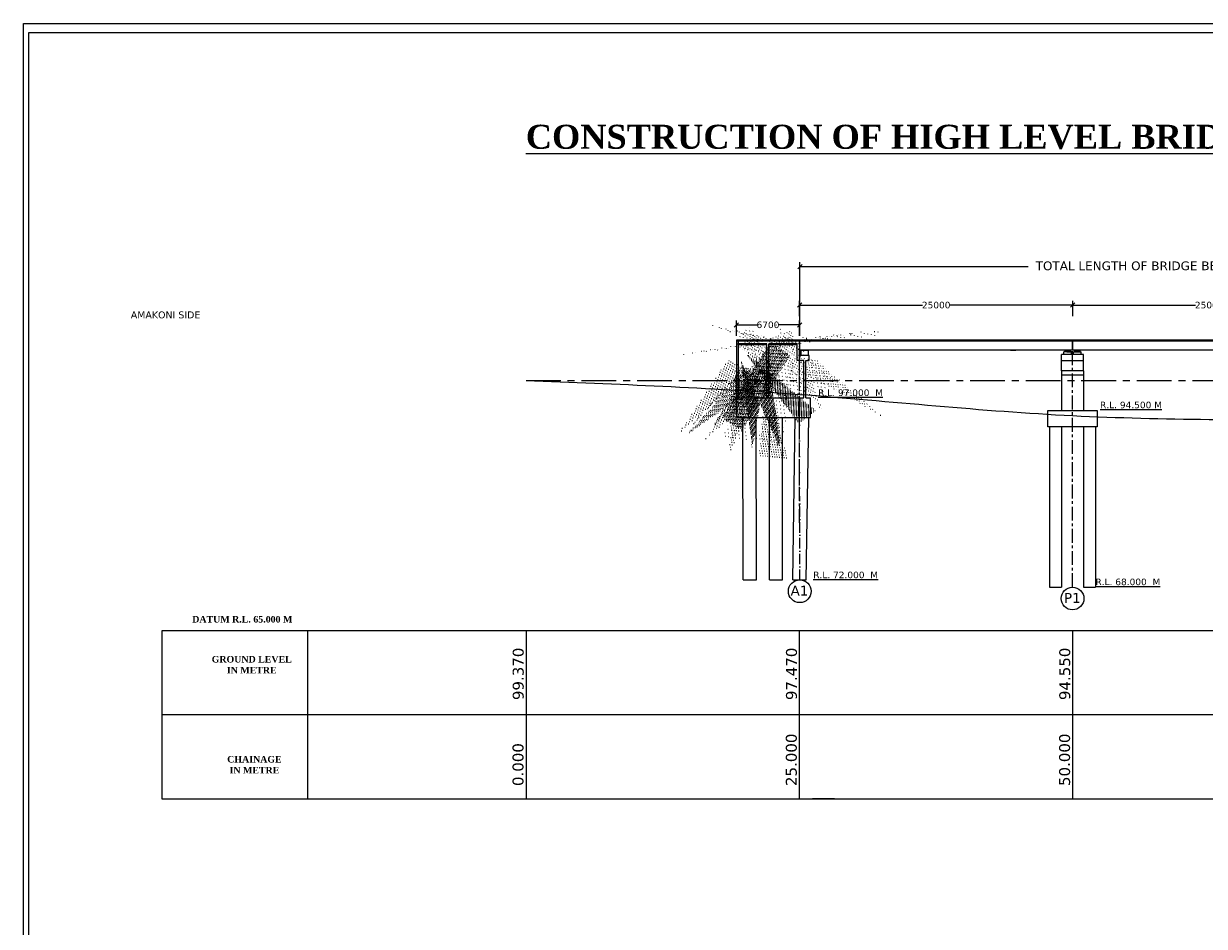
# Model space of a CAD drawing. Header units: millimetres. Extents: x -7746077780 to -3844657605, y -13315294818 to -6656873469.
# Tile 115 of 129: x -3871350021 to -3871296012, y -6657858612 to -6657817309. Entities that reach past the tile are written whole.
import ezdxf

# ---------------------------------------------------------------- set-up
doc = ezdxf.new("R2010")
doc.units = ezdxf.units.MM
doc.header["$MEASUREMENT"] = 0
doc.header["$PDMODE"] = 2
doc.linetypes.add('ACAD_ISO10W100', pattern=[18, 12, -3, 0, -3])
doc.linetypes.add('CENTER', pattern=[50.800000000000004, 31.75, -6.35, 6.35, -6.35])
for name, color, linetype in [('CHAINAGE', 7, 'Continuous'), ('H.F.L.', 7, 'Continuous'), ('SECTION', 7, 'Continuous'), ('TEX', 6, 'Continuous'), ('TEXT', 7, 'Continuous')]:
    doc.layers.add(name, color=color, linetype=linetype)
doc.styles.get("Standard").update_dxf_attribs({"font": 'verdana.ttf', "height": 250})
doc.dimstyles.new('ISO-25', dxfattribs={"dimtxt": 250, "dimasz": 200, "dimexe": 200, "dimexo": 200, "dimgap": 0.02, "dimtad": 0, "dimtih": 1, "dimtoh": 1, "dimdec": 0, "dimdsep": 46, "dimtxsty": 'Standard', "dimblk": 'OBLIQUE', "dimcen": 150, "dimclrd": 1, "dimclre": 1, "dimclrt": 1, "dimadec": 0, "dimazin": 0, "dimtfac": 1, "dimtdec": 0, "dimtmove": 2, "dimatfit": 3, "dimldrblk": 'OBLIQUE', "dimfxl": 0, "dimarcsym": 0})

# ---------------------------------------------------------------- blocks, each defined once
blk = doc.blocks.new('_Oblique')
at = {"color": 0, "linetype": 'ByBlock', "lineweight": -2}
blk.add_line((-0.5, -0.5), (0.5, 0.5), dxfattribs=at)
blk = doc.blocks.new('*D917')
at = {"layer": 'Defpoints', "color": 0, "ltscale": 30, "transparency": 16777216}
for p in [(-3871302035.760707, -6657830188.171091), (-3871314524.384943, -6657830891.451795), (-3871302035.760707, -6657830891.451795)]:
    blk.add_point(p, dxfattribs=at)
at = {"layer": 'TEX', "color": 1, "lineweight": -2, "ltscale": 30, "transparency": 16777216}
for p, q in [((-3871314524.384943, -6657830691.451795), (-3871314524.384943, -6657829988.171091)), ((-3871302035.760707, -6657830691.451795), (-3871302035.760707, -6657829988.171091)), ((-3871314524.384943, -6657830188.171091), (-3871308906.083423, -6657830188.171091)), ((-3871302035.760707, -6657830188.171091), (-3871307654.062227, -6657830188.171091))]:
    blk.add_line(p, q, dxfattribs=at)
at = {"layer": 'TEX', "color": 1, "lineweight": -2, "ltscale": 30, "transparency": 16777216, "xscale": 200, "yscale": 200, "zscale": 200, "rotation": 180}
blk.add_blockref('_Oblique', (-3871314524.384943, -6657830188.171091), dxfattribs=at)
at = {"layer": 'TEX', "color": 1, "lineweight": -2, "ltscale": 30, "transparency": 16777216, "xscale": 200, "yscale": 200, "zscale": 200}
blk.add_blockref('_Oblique', (-3871302035.760707, -6657830188.171091), dxfattribs=at)
at = {"layer": 'TEX', "color": 1, "ltscale": 30, "transparency": 16777216, "insert": (-3871308280.072825, -6657830188.171091), "char_height": 250, "width": 1789.103081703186, "attachment_point": 5}
blk.add_mtext('{\\H1.2x;25000}', dxfattribs=at)
blk = doc.blocks.new('*D918')
at = {"layer": 'Defpoints', "color": 0, "ltscale": 30, "transparency": 16777216}
for p in [(-3871289547.136471, -6657830188.171091), (-3871302035.760707, -6657830891.451795), (-3871289547.136471, -6657830891.451795)]:
    blk.add_point(p, dxfattribs=at)
at = {"layer": 'TEX', "color": 1, "lineweight": -2, "ltscale": 30, "transparency": 16777216}
for p, q in [((-3871302035.760707, -6657830691.451795), (-3871302035.760707, -6657829988.171091)), ((-3871289547.136471, -6657830691.451795), (-3871289547.136471, -6657829988.171091)), ((-3871302035.760707, -6657830188.171091), (-3871296417.459187, -6657830188.171091)), ((-3871289547.136471, -6657830188.171091), (-3871295165.437991, -6657830188.171091))]:
    blk.add_line(p, q, dxfattribs=at)
at = {"layer": 'TEX', "color": 1, "lineweight": -2, "ltscale": 30, "transparency": 16777216, "xscale": 200, "yscale": 200, "zscale": 200, "rotation": 180}
blk.add_blockref('_Oblique', (-3871302035.760707, -6657830188.171091), dxfattribs=at)
at = {"layer": 'TEX', "color": 1, "lineweight": -2, "ltscale": 30, "transparency": 16777216, "xscale": 200, "yscale": 200, "zscale": 200}
blk.add_blockref('_Oblique', (-3871289547.136471, -6657830188.171091), dxfattribs=at)
at = {"layer": 'TEX', "color": 1, "ltscale": 30, "transparency": 16777216, "insert": (-3871295791.448589, -6657830188.171091), "char_height": 250, "width": 1322.603424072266, "attachment_point": 5}
blk.add_mtext('{\\H1.2x;25000}', dxfattribs=at)
blk = doc.blocks.new('*D922')
at = {"layer": 'Defpoints', "color": 0, "ltscale": 30, "transparency": 16777216}
for p in [(-3871314529.384949, -6657831091.218398), (-3871317419.553584, -6657831794.499155), (-3871314529.384949, -6657831794.499157)]:
    blk.add_point(p, dxfattribs=at)
at = {"layer": 'TEX', "color": 1, "lineweight": -2, "ltscale": 30, "transparency": 16777216}
for p, q in [((-3871317419.553584, -6657831594.499155), (-3871317419.553584, -6657830891.218398)), ((-3871314529.384949, -6657831594.499157), (-3871314529.384949, -6657830891.218398)), ((-3871317419.553584, -6657831091.218398), (-3871316471.735741, -6657831091.218398)), ((-3871314529.384949, -6657831091.218398), (-3871315477.202792, -6657831091.218398))]:
    blk.add_line(p, q, dxfattribs=at)
at = {"layer": 'TEX', "color": 1, "lineweight": -2, "ltscale": 30, "transparency": 16777216, "xscale": 200, "yscale": 200, "zscale": 200, "rotation": 180}
blk.add_blockref('_Oblique', (-3871317419.553584, -6657831091.218398), dxfattribs=at)
at = {"layer": 'TEX', "color": 1, "lineweight": -2, "ltscale": 30, "transparency": 16777216, "xscale": 200, "yscale": 200, "zscale": 200}
blk.add_blockref('_Oblique', (-3871314529.384949, -6657831091.218398), dxfattribs=at)
at = {"layer": 'TEX', "color": 1, "ltscale": 30, "transparency": 16777216, "insert": (-3871315974.469266, -6657831091.218398), "char_height": 250, "attachment_point": 5}
blk.add_mtext('{\\H1.2x;6700}', dxfattribs=at)
blk = doc.blocks.new('*D923')
at = {"layer": 'Defpoints', "color": 0, "ltscale": 30, "transparency": 16777216}
for p in [(-3871264535.8994, -6657828426.225), (-3871314512.682287, -6657831794.265705), (-3871264535.883668, -6657831794.032251)]:
    blk.add_point(p, dxfattribs=at)
at = {"layer": 'TEX', "color": 1, "lineweight": -2, "ltscale": 30, "transparency": 16777216}
for p, q in [((-3871314512.683221, -6657831594.265705), (-3871314512.698953, -6657828226.458454)), ((-3871264535.884603, -6657831594.032251), (-3871264535.900334, -6657828226.225)), ((-3871314512.698019, -6657828426.458454), (-3871304071.934559, -6657828426.409683)), ((-3871264535.8994, -6657828426.225), (-3871274976.66286, -6657828426.273771))]:
    blk.add_line(p, q, dxfattribs=at)
at = {"layer": 'TEX', "color": 1, "lineweight": -2, "ltscale": 30, "transparency": 16777216, "xscale": 200, "yscale": 200, "zscale": 200}
for p, rotation in [((-3871314512.698019, -6657828426.458454), 180.0002676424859), ((-3871264535.8994, -6657828426.225), 0.0002676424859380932)]:
    blk.add_blockref('_Oblique', p, dxfattribs=dict(at, rotation=rotation))
at = {"layer": 'TEX', "color": 1, "ltscale": 30, "transparency": 16777216, "insert": (-3871289524.298709, -6657828426.341727), "char_height": 250, "width": 29570.217045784, "attachment_point": 5}
blk.add_mtext('{\\H1.6x;TOTAL LENGTH OF BRIDGE BETWEEM FACE OF DIRT WALL = 100.000 M. ( 4 SPAN OF 25.000 M. EACH )}', dxfattribs=at)

msp = doc.modelspace()

# ---------------------------------------------------------------- hatches: boundary and pattern name
at = {"linetype": 'Continuous', "ltscale": 0.05}
for points in [[(-3871314389.210718, -6657832244.521419), (-3871314289.210717, -6657832244.521418), (-3871314289.210718, -6657832266.521418), (-3871314389.210718, -6657832266.521418)], [(-3871314189.210717, -6657832244.521419), (-3871314289.210717, -6657832244.521418), (-3871314289.210717, -6657832266.521418), (-3871314189.210717, -6657832266.521418)]]:
    msp.add_hatch(color=251, dxfattribs=at).paths.add_polyline_path(points)
h = msp.add_hatch(dxfattribs=at)
h.set_pattern_fill('ANSI31', color=252, scale=100, style=0)
h.set_pattern_definition([(45, (42567.31771278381, -601416.5024108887), (-8.838834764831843, 8.838834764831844), [])])
h.paths.add_polyline_path([(-3871302135.773596, -6657832244.288028), (-3871302135.773596, -6657832319.288028), (-3871302310.773596, -6657832319.288026), (-3871302310.773596, -6657832244.288026)])
h.paths.add_polyline_path([(-3871302310.773596, -6657832319.288028), (-3871302385.773596, -6657832319.288028), (-3871302385.773596, -6657832244.288026), (-3871302310.773596, -6657832244.288026)])
h = msp.add_hatch(dxfattribs=at)
h.set_pattern_fill('ANSI31', color=252, scale=100, style=0)
h.set_pattern_definition([(45.00000000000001, (-1934769765.610694, -3329010796.57191), (-8.838834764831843, 8.838834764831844), [])])
h.paths.add_polyline_path([(-3871301945.747845, -6657832244.288028), (-3871301945.747845, -6657832319.288028), (-3871301770.747845, -6657832319.288026), (-3871301770.747845, -6657832244.288026)])
h.paths.add_polyline_path([(-3871301770.747845, -6657832319.288028), (-3871301695.747845, -6657832319.288028), (-3871301695.747845, -6657832244.288026), (-3871301770.747845, -6657832244.288026)])
at = {"layer": 'TEX', "ltscale": 20}
h = msp.add_hatch(dxfattribs=at)
h.set_pattern_fill('AR-CONC', color=251, scale=15, style=0)
h.set_pattern_definition([(49.99999999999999, (711429.2625250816, -568274.6684494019), (107.589027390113, -9.412820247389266), [11.25, -123.75]), (355, (711429.2625250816, -568274.6684494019), (-20.81270004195, 112.8288200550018), [9, -99]), (100.45144446, (711438.2282772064, -568275.4528512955), (86.77632700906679, 103.4159986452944), [9.561028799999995, -105.1713168]), (46.18420000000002, (711429.2625250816, -568244.6684494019), (160.0861996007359, -24.82789211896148), [16.87499999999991, -185.6249999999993]), (96.63563548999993, (711442.6030368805, -568246.7374458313), (140.1992918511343, 146.1177901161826), [14.3415513, -157.7570639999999]), (351.1841639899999, (711429.2625250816, -568244.6684494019), (140.199291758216, 146.1177900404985), [13.5, -148.50000015]), (21, (711444.2625250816, -568252.1684494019), (89.53605781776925, -60.39283359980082), [11.25, -123.75]), (326.0000000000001, (711444.2625250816, -568252.1684494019), (36.49729978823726, 108.772506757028), [9, -99]), (71.45144474, (711451.7238631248, -568257.2011852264), (126.0333565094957, 48.37967292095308), [9.5610285, -105.1713168]), (37.50000000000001, (711429.2625250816, -568274.6684494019), (1.8239782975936, 49.93407807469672), [0, -97.8, 0, -100.5, 0, -99.375]), (7.499999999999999, (711429.2625250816, -568274.6684494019), (39.46043061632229, 59.16175678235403), [0, -57.3, 0, -95.55, 0, -37.875]), (327.5, (711395.8125252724, -568274.6684494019), (80.07336542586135, -3.383230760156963), [0, -37.5, 0, -117, 0, -155.25]), (317.5, (711380.8125252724, -568274.6684494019), (87.47792540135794, 15.01574734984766), [0, -48.75, 0, -77.69999999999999, 0, -110.25])])
h.paths.add_polyline_path([(-3871316115.217819, -6657831960.146252), (-3871317319.528699, -6657831960.146192), (-3871317319.553583, -6657832007.021873), (-3871316026.848051, -6657832005.393829), (-3871316026.848052, -6657831957.034925)])
h = msp.add_hatch(dxfattribs=at)
h.set_pattern_fill('AR-CONC', color=251, scale=15, style=0)
h.set_pattern_definition([(49.99999999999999, (712217.1855340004, -568276.4873924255), (107.589027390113, -9.412820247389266), [11.25, -123.75]), (355, (712217.1855340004, -568276.4873924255), (-20.81270004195, 112.8288200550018), [9, -99]), (100.45144446, (712226.1512861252, -568277.2717943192), (86.77632700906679, 103.4159986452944), [9.561028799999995, -105.1713168]), (46.18420000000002, (712217.1855340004, -568246.4873924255), (160.0861996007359, -24.82789211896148), [16.87499999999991, -185.6249999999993]), (96.63563548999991, (712230.5260457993, -568248.556388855), (140.1992918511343, 146.1177901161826), [14.3415513, -157.7570639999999]), (351.1841639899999, (712217.1855340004, -568246.4873924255), (140.199291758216, 146.1177900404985), [13.5, -148.50000015]), (21, (712232.1855340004, -568253.9873924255), (89.53605781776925, -60.39283359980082), [11.25, -123.75]), (326.0000000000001, (712232.1855340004, -568253.9873924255), (36.49729978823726, 108.772506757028), [9, -99]), (71.45144474, (712239.6468720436, -568259.0201282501), (126.0333565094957, 48.37967292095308), [9.5610285, -105.1713168]), (37.50000000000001, (712217.1855340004, -568276.4873924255), (1.8239782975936, 49.93407807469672), [0, -97.8, 0, -100.5, 0, -99.375]), (7.499999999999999, (712217.1855340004, -568276.4873924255), (39.46043061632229, 59.16175678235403), [0, -57.3, 0, -95.55, 0, -37.875]), (327.5, (712183.7355341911, -568276.4873924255), (80.07336542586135, -3.383230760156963), [0, -37.5, 0, -117, 0, -155.25]), (317.5, (712168.7355341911, -568276.4873924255), (87.47792540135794, 15.01574734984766), [0, -48.75, 0, -77.69999999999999, 0, -110.25])])
h.paths.add_polyline_path([(-3871315926.848052, -6657831957.021874), (-3871315926.848052, -6657832009.031714), (-3871314639.384954, -6657832008.026794), (-3871314639.384954, -6657831958.026794)])

# ---------------------------------------------------------------- linework, layer by layer
at = {"color": 251}
for p, q in [((-3871314534.384955, -6657831794.499155), (-3871317419.553584, -6657831794.499155)), ((-3871317419.553584, -6657831794.499155), (-3871317419.553584, -6657831832.078148)), ((-3871317419.553584, -6657831794.499155), (-3871317419.553583, -6657835326.84091)), ((-3871314534.384955, -6657831832.078148), (-3871317419.553583, -6657831832.078148)), ((-3871317319.553583, -6657834426.840909), (-3871317319.553583, -6657831832.078148)), ((-3871317319.553583, -6657831949.807387), (-3871317319.553583, -6657831949.807389)), ((-3871316026.848052, -6657831957.034925), (-3871317319.553583, -6657831960.146252)), ((-3871316026.848051, -6657832005.393829), (-3871317319.553583, -6657832007.021873)), ((-3871314639.384954, -6657831956.836018), (-3871315926.848052, -6657831957.021874)), ((-3871314639.384954, -6657832007.021874), (-3871315926.848052, -6657832009.031714)), ((-3871314089.384955, -6657832724.502052), (-3871314089.384954, -6657832494.508492)), ((-3871314339.210717, -6657834426.840911), (-3871314339.210718, -6657832724.502051)), ((-3871314239.210718, -6657834426.840909), (-3871314239.210718, -6657832724.269735)), ((-3871314239.210718, -6657834426.840912), (-3871314026.510442, -6657834426.840911)), ((-3871314026.510442, -6657835326.840911), (-3871314026.510442, -6657834426.840911)), ((-3871317419.553583, -6657835326.84091), (-3871314026.510442, -6657835326.840911))]:
    msp.add_line(p, q, dxfattribs=at)
at = {"color": 251, "ltscale": 0.05}
for p, q in [((-3871314534.384956, -6657831832.078148), (-3871316215.21782, -6657831832.078147)), ((-3871314534.384955, -6657831832.078148), (-3871316215.217819, -6657831832.078147)), ((-3871314089.384954, -6657832494.508492), (-3871314534.384956, -6657832494.508492)), ((-3871314339.210718, -6657832724.502051), (-3871314639.384955, -6657832724.502051)), ((-3871314239.210718, -6657832724.502052), (-3871314089.384955, -6657832724.502052))]:
    msp.add_line(p, q, dxfattribs=at)
at = {"color": 252, "linetype": 'Continuous', "ltscale": 0.05}
for p, q in [((-3871312045.760694, -6657831794.265709), (-3871314512.682287, -6657831794.265705)), ((-3871312045.760693, -6657831794.265711), (-3871314512.682287, -6657831794.265708)), ((-3871314512.682287, -6657832244.287978), (-3871314512.682287, -6657831794.265712)), ((-3871312045.760695, -6657831831.84087), (-3871314512.682287, -6657831834.077577)), ((-3871312045.760694, -6657831831.840872), (-3871314512.682287, -6657831834.077578)), ((-3871302045.760721, -6657831831.84087), (-3871312045.760694, -6657831831.840872)), ((-3871302045.760721, -6657831794.265708), (-3871312045.760693, -6657831794.265711)), ((-3871302045.760721, -6657832244.077454), (-3871302045.760721, -6657831794.265628)), ((-3871302045.76072, -6657832244.077411), (-3871302045.76072, -6657831794.265585)), ((-3871302045.760713, -6657832244.077465), (-3871302045.760712, -6657831794.265628)), ((-3871302045.760712, -6657832244.077422), (-3871302045.760711, -6657831794.265585)), ((-3871302045.760692, -6657832244.287865), (-3871302045.760692, -6657831794.265596)), ((-3871299557.136634, -6657831794.265709), (-3871302024.058228, -6657831794.265705)), ((-3871299557.136634, -6657831794.265711), (-3871302024.058228, -6657831794.265708)), ((-3871302024.058228, -6657832244.287978), (-3871302024.058228, -6657831794.265712)), ((-3871299557.136635, -6657831831.84087), (-3871302024.058228, -6657831834.077577)), ((-3871299557.136635, -6657831831.840872), (-3871302024.058228, -6657831834.077578)), ((-3871289557.136662, -6657831831.84087), (-3871299557.136635, -6657831831.840872)), ((-3871289557.136662, -6657831794.265708), (-3871299557.136634, -6657831794.265711)), ((-3871312045.760693, -6657832244.287979), (-3871314512.682287, -6657832244.287977)), ((-3871312045.760694, -6657832244.287977), (-3871314512.682287, -6657832244.287977)), ((-3871302045.760692, -6657832244.287977), (-3871312045.760693, -6657832244.287979)), ((-3871304885.773595, -6657832244.288018), (-3871304635.773595, -6657832244.288018)), ((-3871302540.760722, -6657833194.127916), (-3871302540.760722, -6657832444.127917)), ((-3871301540.76072, -6657832444.127917), (-3871302540.760722, -6657832444.127917)), ((-3871301715.760721, -6657832444.127917), (-3871302490.760721, -6657832444.127917)), ((-3871302085.760721, -6657832319.288026), (-3871302435.78647, -6657832319.288026)), ((-3871302435.78647, -6657832444.127917), (-3871302435.78647, -6657832319.288026)), ((-3871302385.773596, -6657832319.288026), (-3871302385.773596, -6657832244.288026)), ((-3871302385.773596, -6657832244.288026), (-3871302135.773595, -6657832244.288026)), ((-3871302135.773596, -6657832319.288028), (-3871302135.773596, -6657832244.288028)), ((-3871302085.760721, -6657832444.127917), (-3871302085.760721, -6657832319.288026)), ((-3871299557.136634, -6657832244.287979), (-3871302024.058228, -6657832244.287977)), ((-3871299557.136634, -6657832244.287977), (-3871302024.058228, -6657832244.287977)), ((-3871301995.760719, -6657832319.288026), (-3871301645.73497, -6657832319.288026)), ((-3871301995.760719, -6657832444.127917), (-3871301995.760719, -6657832319.288026)), ((-3871301945.747845, -6657832244.288028), (-3871301695.747845, -6657832244.288026)), ((-3871301945.747845, -6657832319.288028), (-3871301945.747845, -6657832244.288028)), ((-3871301695.747845, -6657832319.288026), (-3871301695.747845, -6657832244.288026)), ((-3871301645.73497, -6657832444.127917), (-3871301645.73497, -6657832319.288026)), ((-3871301540.76072, -6657833194.127917), (-3871301540.76072, -6657832444.127917)), ((-3871289557.136632, -6657832244.287977), (-3871299557.136634, -6657832244.287979)), ((-3871302540.760722, -6657833194.127917), (-3871302542.089586, -6657835010.174238)), ((-3871301540.760719, -6657832744.127918), (-3871302540.760722, -6657832744.127918)), ((-3871301540.76072, -6657833194.127918), (-3871302540.760722, -6657833194.127917)), ((-3871301540.76072, -6657833194.127918), (-3871301545.896892, -6657835010.174238)), ((-3871301540.76072, -6657833394.127917), (-3871302540.760721, -6657833394.127921)), ((-3871303090.760722, -6657835760.174237), (-3871303090.760712, -6657843093.507585)), ((-3871302540.760719, -6657835760.174237), (-3871302540.760718, -6657843093.507585)), ((-3871301540.760723, -6657835760.174237), (-3871301540.760721, -6657843093.507585)), ((-3871300990.760724, -6657835760.174237), (-3871300990.76072, -6657843093.507585))]:
    msp.add_line(p, q, dxfattribs=at)
at = {"color": 251, "linetype": 'Continuous', "ltscale": 0.05}
for p, q in [((-3871314126.710717, -6657832266.521419), (-3871314451.710717, -6657832266.521419)), ((-3871317114.203733, -6657842760.58788), (-3871317119.553583, -6657835326.84091)), ((-3871316501.798217, -6657842760.587879), (-3871316507.148069, -6657835326.840911)), ((-3871315899.798217, -6657842760.58788), (-3871315905.148067, -6657835326.840911)), ((-3871315306.527244, -6657842760.587881), (-3871315311.877094, -6657835326.840911)), ((-3871314841.613611, -6657842760.587879), (-3871314722.157128, -6657835326.840911)), ((-3871314229.208096, -6657842760.587878), (-3871314109.751612, -6657835326.840911)), ((-3871317114.203733, -6657842760.58788), (-3871316501.798217, -6657842760.587879)), ((-3871315899.798217, -6657842760.58788), (-3871315306.527244, -6657842760.587881)), ((-3871314841.613612, -6657842760.587879), (-3871314229.208096, -6657842760.587878)), ((-3871303090.760712, -6657843093.507729), (-3871302540.760714, -6657843093.50773)), ((-3871301540.760717, -6657843093.507729), (-3871300990.760717, -6657843093.50773))]:
    msp.add_line(p, q, dxfattribs=at)
msp.add_lwpolyline([(-3871303165.760723, -6657835010.174238), (-3871300915.760724, -6657835010.174238), (-3871300915.760724, -6657835760.174237), (-3871303165.760723, -6657835760.174237)], close=True, dxfattribs=at)
at = {"layer": 'H.F.L.', "color": 1, "linetype": 'CENTER', "ltscale": 50}
msp.add_line((-3871327040.760705, -6657833636.840909), (-3871255783.212763, -6657833636.840909), dxfattribs=at)
at = {"layer": 'SECTION', "color": 6, "ltscale": 20}
for centre in [(-3871314520.635613, -6657843279.898639), (-3871302040.760701, -6657843612.818268)]:
    msp.add_circle(centre, 519.3107600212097, dxfattribs=at)
at = {"layer": 'TEX', "color": 251, "ltscale": 20}
for p, q in [((-3871316026.848052, -6657834426.840909), (-3871316026.848052, -6657831957.021874)), ((-3871315926.848053, -6657834426.840909), (-3871315926.848052, -6657831957.021874)), ((-3871314639.384955, -6657832724.502051), (-3871314639.384954, -6657831956.836018)), ((-3871314534.384955, -6657831794.499154), (-3871314534.384956, -6657832494.508498)), ((-3871314451.710717, -6657832494.521419), (-3871314451.710718, -6657832266.521418)), ((-3871314451.710718, -6657832494.52142), (-3871314451.710717, -6657832266.521419)), ((-3871314126.710718, -6657832494.52142), (-3871314126.710717, -6657832266.521419)), ((-3871314126.710717, -6657832494.508492), (-3871314126.710717, -6657832266.508491)), ((-3871317419.553583, -6657834426.840908), (-3871314339.210717, -6657834426.840911))]:
    msp.add_line(p, q, dxfattribs=at)
at = {"layer": 'TEX', "color": 4, "linetype": 'ACAD_ISO10W100', "ltscale": 40}
for p, q in [((-3871314520.635613, -6657842760.587879), (-3871314529.384959, -6657831794.265712)), ((-3871314520.635612, -6657842760.587878), (-3871314529.35498, -6657831831.840908)), ((-3871314520.635612, -6657842760.587878), (-3871314529.35498, -6657831831.840908)), ((-3871314520.635612, -6657842760.587878), (-3871314529.35498, -6657831831.840908))]:
    msp.add_line(p, q, dxfattribs=at)
at = {"layer": 'TEX', "color": 4, "linetype": 'CENTER', "ltscale": 20}
for p, q in [((-3871314529.384955, -6657840151.922834), (-3871314529.384949, -6657831794.499102)), ((-3871302040.760701, -6657843093.507508), (-3871302040.760714, -6657831794.032276)), ((-3871302040.760702, -6657843093.507586), (-3871302040.760714, -6657831794.032396)), ((-3871302040.760713, -6657843093.507586), (-3871302040.760714, -6657831794.032396)), ((-3871302040.760713, -6657843093.507508), (-3871302040.760713, -6657831794.032276))]:
    msp.add_line(p, q, dxfattribs=at)
at = {"layer": 'TEX', "color": 0, "ltscale": 20}
for p, q in [((-3871314540.69539, -6657840195.326854), (-3871314540.69539, -6657840195.326854)), ((-3871314936.607676, -6657852775.990823), (-3871312936.607676, -6657852775.990823)), ((-3871312936.607676, -6657852775.990823), (-3871313936.607676, -6657852775.990823))]:
    msp.add_line(p, q, dxfattribs=at)
at = {"layer": 'TEX', "color": 3, "ltscale": 20}
for p, q in [((-3871337040.760705, -6657845093.507559), (-3871337040.760705, -6657852775.990818)), ((-3871337040.760705, -6657845093.50757), (-3871337040.760705, -6657852775.990829)), ((-3871327040.760705, -6657845093.507536), (-3871327040.760705, -6657852775.990795)), ((-3871327040.760705, -6657845093.507547), (-3871327040.760705, -6657852775.990807)), ((-3871314540.760705, -6657845093.507552), (-3871314540.760705, -6657852775.990811)), ((-3871314540.760705, -6657845093.507564), (-3871314540.760705, -6657852775.990823)), ((-3871302040.760705, -6657845093.507522), (-3871302040.760705, -6657852775.990781)), ((-3871302040.760705, -6657845093.507533), (-3871302040.760705, -6657852775.990792)), ((-3871280017.925222, -6657848934.7492), (-3871343702.682287, -6657848934.7492))]:
    msp.add_line(p, q, dxfattribs=at)
at = {"layer": 'TEX', "color": 7, "ltscale": 30}
for points in [[(-3871201363.69097, -6657900618.349594), (-3871350021.212526, -6657900618.349594), (-3871350021.212526, -6657817308.787552), (-3871201363.69097, -6657817308.787552)], [(-3871201573.69097, -6657900438.349594), (-3871349784.811294, -6657900438.349594), (-3871349784.811294, -6657817718.349594), (-3871201573.69097, -6657817718.349594)]]:
    msp.add_lwpolyline(points, close=True, dxfattribs=at)
at = {"layer": 'TEX', "color": 3, "ltscale": 20}
msp.add_lwpolyline([(-3871343702.682287, -6657852775.990795), (-3871243830.853715, -6657852775.990814), (-3871243830.853715, -6657845093.507563), (-3871343702.682287, -6657845093.507579)], close=True, dxfattribs=at)
at = {"layer": 'TEX', "color": 3, "ltscale": 30}
msp.add_spline([(-3871327040.760705, -6657833636.840909), (-3871314540.760705, -6657834270.174219), (-3871302040.760705, -6657835243.507572), (-3871289540.760705, -6657835483.507536), (-3871277040.760705, -6657835513.507568), (-3871264540.760705, -6657834386.840899), (-3871252040.760705, -6657834013.507547)], degree=3, dxfattribs=at)

# ---------------------------------------------------------------- texts
at = {"layer": 'CHAINAGE', "color": 241}
for s, p in [('99.370', (-3871327149.410718, -6657848259.576962)), ('97.470', (-3871314649.410718, -6657848259.576996)), ('94.550', (-3871302149.410718, -6657848259.577012))]:
    msp.add_text(s, height=499.9999999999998, rotation=90, dxfattribs=at).set_placement(p)
at = {"layer": 'CHAINAGE', "color": 241, "char_height": 499.9999999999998, "width": 2468.374999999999, "attachment_point": 7, "rotation": 90}
for s, insert in [('0.000', (-3871327148.020158, -6657852190.836727)), ('25.000', (-3871314648.020158, -6657852190.836761)), ('50.000', (-3871302148.020158, -6657852190.836778))]:
    msp.add_mtext(s, dxfattribs=dict(at, insert=insert))
at = {"layer": 'SECTION', "color": 6, "ltscale": 20, "char_height": 450, "width": 1535.994933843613}
for s, insert, attachment_point in [('A1', (-3871314124.743572, -6657843026.947549), 3), ('P1', (-3871302436.652742, -6657843359.867178), 1)]:
    msp.add_mtext(s, dxfattribs=dict(at, insert=insert, attachment_point=attachment_point))
at = {"layer": 'TEX', "insert": (-3871327051.057135, -6657821935.761861), "char_height": 1100, "width": 146125.5115191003, "attachment_point": 1}
msp.add_mtext('{\\fTimes New Roman|b1|i0|c0|p18;\\LCONSTRUCTION OF HIGH LEVEL BRIDGE ACROSS BAMHAN NALLA ON AMAKONI - CHORBHATTI ROAD.}', dxfattribs=at)
at = {"layer": 'TEXT', "color": 191, "lineweight": 30, "insert": (-3871341935.936345, -6657830477.663746), "char_height": 314.9999999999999, "width": 6496.79687957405, "attachment_point": 3}
msp.add_mtext('AMAKONI SIDE', dxfattribs=at)
at = {"layer": 'TEXT', "color": 6, "char_height": 300, "width": 10799.796427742, "attachment_point": 2}
for s, insert in [('{\\LR.L. 97.000  M}', (-3871312197.65961, -6657834045.063738)), ('{\\LR.L. 94.500 M}', (-3871299367.962566, -6657834606.147394)), ('{\\LR.L. 72.000  M}', (-3871312421.840011, -6657842381.732873)), ('{\\LR.L. 68.000  M}', (-3871299512.682314, -6657842700.759277)), ('{\\fTimes New Roman|b1|i0|c0|p18;DATUM R.L. 65.000 M}', (-3871340018.008218, -6657844410.69898)), ('{\\fTimes New Roman|b1|i0|c0|p18;GROUND LEVEL\\PIN METRE}', (-3871339587.301208, -6657846240.150996)), ('{\\fTimes New Roman|b1|i0|c0|p18;CHAINAGE \\PIN METRE}', (-3871339464.365121, -6657850815.594472))]:
    msp.add_mtext(s, dxfattribs=dict(at, insert=insert))

# ---------------------------------------------------------------- dimensions: what is measured, and where the dimension line sits
at = {"layer": 'TEX', "color": 3, "ltscale": 30}
dim = msp.add_aligned_dim(p1=(-3871314512.682287, -6657831794.265705), p2=(-3871264535.883668, -6657831794.032251), distance=3367.8072510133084, text='{\\H1.6x;TOTAL LENGTH OF BRIDGE BETWEEM FACE OF DIRT WALL = 100.000 M. ( 4 SPAN OF 25.000 M. EACH )}', dimstyle='ISO-25', override={"dimfxl": 240}, dxfattribs=at)
dim.commit()
dim.dimension.update_dxf_attribs({"geometry": '*D923', "text_midpoint": (-3871289524.298709, -6657828426.341727)})
for base, p1, p2, text, picture, middle in [((-3871302035.760707, -6657830188.171091), (-3871314524.384943, -6657830891.451795), (-3871302035.760707, -6657830891.451795), '{\\H1.2x;25000}', '*D917', (-3871308280.072825, -6657830188.171091)), ((-3871289547.136471, -6657830188.171091), (-3871302035.760707, -6657830891.451795), (-3871289547.136471, -6657830891.451795), '{\\H1.2x;25000}', '*D918', (-3871295791.448589, -6657830188.171091)), ((-3871314529.384949, -6657831091.218398), (-3871317419.553584, -6657831794.499155), (-3871314529.384949, -6657831794.499157), '{\\H1.2x;6700}', '*D922', (-3871315974.469266, -6657831091.218398))]:
    dim = msp.add_linear_dim(base=base, p1=p1, p2=p2, text=text, dimstyle='ISO-25', override={"dimfxl": 240}, dxfattribs=at)
    dim.commit()
    dim.dimension.update_dxf_attribs({"geometry": picture, "text_midpoint": middle})

doc.saveas('drawing.dxf')
